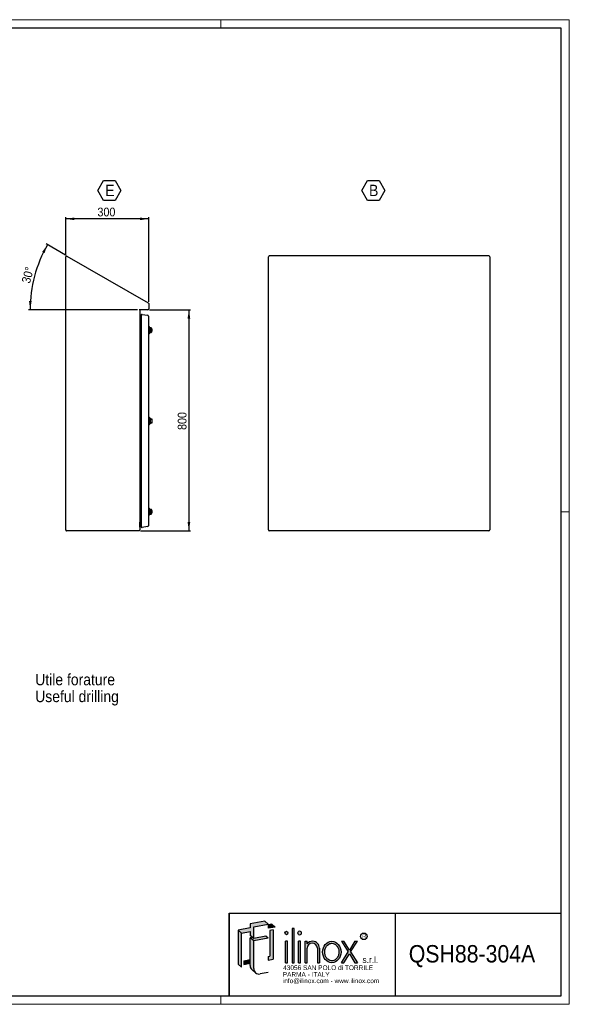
# Model space of a CAD drawing. Header units: millimetres. Extents: x 0 to 5046, y 0 to 3564.
# Tile 6 of 6: x 3059 to 5046, y 0 to 3564. Entities that reach past the tile are written whole.
import ezdxf
from ezdxf.enums import TextEntityAlignment as Align

# ---------------------------------------------------------------- set-up
doc = ezdxf.new("R2010")
doc.units = ezdxf.units.MM
doc.header["$LTSCALE"] = 6
doc.layers.add('SLD-0_1', color=7, linetype='Continuous')
doc.styles.add('SLDTEXTSTYLE0', font='arial.ttf', dxfattribs={"width": 0.9915611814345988})
doc.styles.add('SLDTEXTSTYLE1', font='txt')
doc.styles.add('SLDTEXTSTYLE2', font='txt', dxfattribs={"width": 0.913})
doc.styles.add('SLDTEXTSTYLE3', font='Gothic.ttf', dxfattribs={"width": 0.913})
doc.styles.add('SLDTEXTSTYLE4', font='txt', dxfattribs={"width": 0.913})
doc.dimstyles.new('SLDDIMSTYLE1', dxfattribs={"dimtxt": 31.75, "dimasz": 31.75, "dimexe": 0, "dimexo": 0.0625, "dimgap": 7.9375, "dimtad": 1, "dimrnd": 1e-09, "dimzin": 12, "dimdsep": 46, "dimtxsty": 'SLDTEXTSTYLE3', "dimsah": 1, "dimcen": 0.09, "dimadec": 0, "dimazin": 3, "dimtfac": 1, "dimtofl": 0, "dimtmove": 0, "dimatfit": 3, "dimfxl": 1, "dimfrac": 2, "dimtolj": 1, "dimtzin": 12, "dimarcsym": 0})
doc.dimstyles.new('SLDDIMSTYLE7', dxfattribs={"dimtxt": 31.75, "dimasz": 31.75, "dimexe": 0, "dimexo": 0.0625, "dimgap": 7.9375, "dimtad": 1, "dimdec": 4, "dimlfac": 6, "dimzin": 12, "dimdsep": 46, "dimtxsty": 'SLDTEXTSTYLE3', "dimsah": 1, "dimcen": 0.09, "dimazin": 3, "dimtfac": 1, "dimtofl": 0, "dimtmove": 0, "dimatfit": 3, "dimfxl": 1, "dimfrac": 2, "dimtolj": 1, "dimtzin": 12, "dimarcsym": 0})

# ---------------------------------------------------------------- blocks, each defined once
blk = doc.blocks.new('SW_NOTE_0')
at = {"layer": 'SLD-0_1', "color": 0, "insert": (0, 20.37656909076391), "char_height": 15.80721358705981, "attachment_point": 1, "style": 'SLDTEXTSTYLE0'}
blk.add_mtext('R', dxfattribs=at)
blk = doc.blocks.new('SW_NOTE_0_1')
at = {"layer": 'SLD-0_1', "color": 0, "insert": (0, 28.97015625), "char_height": 22.68000000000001, "attachment_point": 1, "style": 'SLDTEXTSTYLE1'}
blk.add_mtext('s.r.l.', dxfattribs=at)
blk = doc.blocks.new('SW_NOTE_0_2')
at = {"layer": 'SLD-0_1', "color": 0, "insert": (0, 21.72761718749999), "char_height": 17.01, "attachment_point": 1, "style": 'SLDTEXTSTYLE1'}
blk.add_mtext('info@ilinox.com - www.ilinox.com', dxfattribs=at)
blk = doc.blocks.new('SW_NOTE_0_3')
at = {"layer": 'SLD-0_1', "color": 0, "insert": (0, 21.72761718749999), "char_height": 17.01, "attachment_point": 1, "style": 'SLDTEXTSTYLE1'}
blk.add_mtext('PARMA - ITALY', dxfattribs=at)
blk = doc.blocks.new('SW_NOTE_0_4')
at = {"layer": 'SLD-0_1', "color": 0, "insert": (0, 21.72761718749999), "char_height": 17.01, "attachment_point": 1, "style": 'SLDTEXTSTYLE1'}
blk.add_mtext('43056 SAN POLO di TORRILE', dxfattribs=at)
blk = doc.blocks.new('*U1')
h = blk.add_hatch(color=256)
h.dxf.hatch_style = 1
edge = h.paths.add_edge_path()
edge.add_ellipse((237.4767340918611, 257.6725792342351), major_axis=(0, 6.658388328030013), ratio=0.8176290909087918, start_angle=0, end_angle=360)
edge = h.paths.add_edge_path()
edge.add_ellipse((284.8091659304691, 257.6725792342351), major_axis=(0, 7.398209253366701), ratio=0.8176290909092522, start_angle=0, end_angle=360)
h = blk.add_hatch(color=256)
h.dxf.hatch_style = 1
edge = h.paths.add_edge_path()
edge.add_ellipse((401.4326895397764, 188.7638388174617), major_axis=(0, 38.98860547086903), ratio=0.8532216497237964, start_angle=0, end_angle=360)
edge = h.paths.add_edge_path(flags=16)
edge.add_spline(control_points=[(404.3541627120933, 157.4644650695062), (407.4561195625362, 157.900790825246), (410.521534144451, 159.0387125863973), (416.21483313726, 162.6928264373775), (418.8365812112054, 165.215322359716), (423.1633869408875, 171.382094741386), (424.8615050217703, 175.0231877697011), (426.98145625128, 182.8704112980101), (427.4009187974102, 187.0708645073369), (426.8714306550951, 195.3373846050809), (425.9229925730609, 199.3977289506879), (422.8555836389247, 206.7182382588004), (420.7406002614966, 209.9730803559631), (415.7656158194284, 215.2198668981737), (412.9138500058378, 217.211673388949), (407.1700679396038, 219.6778075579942), (404.2997443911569, 220.2680442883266), (401.4326895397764, 220.2680442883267), (399.0992249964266, 220.2680442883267), (396.7645303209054, 219.8773227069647), (391.5331684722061, 218.0756698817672), (388.6765016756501, 216.3851219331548), (383.563955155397, 211.7566588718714), (381.3153811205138, 208.8171129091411), (377.8451762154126, 202.050256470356), (376.6279854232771, 198.22721449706), (375.4686856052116, 190.2776013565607), (375.5276276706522, 186.1560701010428), (376.9110036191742, 178.264014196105), (378.2341567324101, 174.4985284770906), (381.88395418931, 167.890806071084), (384.2057736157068, 165.0525987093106), (389.4240221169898, 160.6459491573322), (392.3133019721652, 159.0750321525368), (398.2653011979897, 157.2754949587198), (401.3307858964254, 157.039192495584), (404.3541627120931, 157.4644650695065)], knot_values=[0, 0, 0, 0, 0.3815706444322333, 0.3815706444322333, 0.763141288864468, 0.763141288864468, 1.144711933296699, 1.144711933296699, 1.526282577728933, 1.526282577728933, 1.907853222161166, 1.907853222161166, 2.289423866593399, 2.289423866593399, 2.670994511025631, 2.670994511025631, 3.022148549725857, 3.022148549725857, 3.022148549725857, 3.307948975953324, 3.307948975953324, 3.679853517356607, 3.679853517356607, 4.05175805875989, 4.05175805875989, 4.423662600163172, 4.423662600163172, 4.795567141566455, 4.795567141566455, 5.167471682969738, 5.167471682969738, 5.53937622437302, 5.53937622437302, 5.911280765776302, 5.911280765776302, 6.283185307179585, 6.283185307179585, 6.283185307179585, 6.283185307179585], degree=3, periodic=0)
at = {"layer": 'SLD-0_1'}
for points in [[(75.37432880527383, 257.5829669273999), (106.1260789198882, 263.0053301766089), (106.1260789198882, 248.9691050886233), (114.4198688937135, 242.0097889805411), (119.0289255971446, 238.1423312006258), (119.0289255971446, 280.2510064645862), (171.5562620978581, 289.5129931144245), (158.6534154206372, 300.3397670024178), (106.1260789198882, 291.0777803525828), (106.1260789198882, 276.1072240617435), (62.47148212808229, 268.4097408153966)], [(171.5562620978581, 274.5424368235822), (197.0165817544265, 279.0317781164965), (184.1137350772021, 289.8585520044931), (171.5562620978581, 287.6443307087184)], [(62.47148212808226, 144.8909600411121), (75.3743288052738, 134.0641861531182), (75.37432880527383, 257.5829669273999), (62.47148212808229, 268.4097408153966)], [(189.8807087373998, 162.5796935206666), (189.8807087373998, 268.9951665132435), (176.9778620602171, 266.8796810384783), (176.9778620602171, 173.4064674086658), (171.5562620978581, 172.6772038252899), (171.5562620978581, 159.575309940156)], [(257.4907868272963, 149.7752333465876), (264.7951131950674, 149.7752333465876), (264.7951131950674, 274.383581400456), (257.4907868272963, 274.383581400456)], [(119.0289255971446, 238.1423312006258), (114.4198688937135, 242.0097889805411), (106.1260789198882, 240.5473700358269), (119.0289255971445, 229.7205961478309), (171.5562620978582, 238.9825827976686), (163.2624721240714, 245.9418989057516)], [(233.8245709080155, 149.7752333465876), (241.1288972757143, 149.7752333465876), (241.1288972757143, 227.7524442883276), (233.8245709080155, 227.7524442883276)], [(281.157002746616, 149.7752333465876), (288.4613291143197, 149.7752333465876), (288.4613291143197, 227.7524442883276), (281.157002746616, 227.7524442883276)], [(460.6730392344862, 188.854948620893), (436.2476164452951, 149.7752333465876), (445.0736384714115, 149.7752333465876), (465.0860502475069, 181.7943046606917), (485.0984620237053, 149.7752333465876), (493.9244840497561, 149.7752333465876), (469.4990612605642, 188.8549486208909), (493.810593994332, 227.7524442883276), (484.9845719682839, 227.7524442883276), (465.0860502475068, 195.9155925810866), (445.187528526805, 227.7524442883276), (436.3615065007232, 227.7524442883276)], [(83.79606385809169, 144.1008191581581), (106.1260789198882, 148.0382032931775), (106.1260789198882, 161.1400971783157), (83.79606385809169, 157.2027130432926)]]:
    blk.add_hatch(color=256, dxfattribs=at).paths.add_polyline_path(points, flags=0)
h = blk.add_hatch(color=256, dxfattribs=at)
edge = h.paths.add_edge_path(flags=0)
edge.add_arc((138.6796407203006, 128.6965382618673), 19.65071512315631, 180, 229.9999999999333, ccw=False)
edge.add_line((119.0289255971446, 128.6965382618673), (119.0289255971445, 229.7205961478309))
edge.add_line((119.0289255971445, 229.7205961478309), (106.1260789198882, 240.5473700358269))
edge.add_line((106.1260789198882, 240.5473700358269), (106.1260789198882, 161.1400971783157))
edge.add_line((106.1260789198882, 161.1400971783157), (106.1260789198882, 148.0382032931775))
edge.add_line((106.1260789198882, 148.0382032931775), (106.1260789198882, 139.5233121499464))
edge.add_arc((125.7767940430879, 139.5233121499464), 19.65071512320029, 180, 230.000000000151)
edge.add_line((113.1455578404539, 124.4699910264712), (126.0484045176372, 113.6432171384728))
h = blk.add_hatch(color=256, dxfattribs=at)
edge = h.paths.add_edge_path(flags=0)
edge.add_arc((332.4753085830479, 203.7188716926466), 24.03482566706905, 356.7216528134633, 449.8209872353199)
edge.add_arc((332.4683422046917, 201.4891827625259), 26.26452547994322, 89.82098723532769, 140.7560060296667)
edge.add_line((312.1275450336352, 218.1047558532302), (312.1275450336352, 227.7524442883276))
edge.add_line((312.1275450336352, 227.7524442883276), (304.8232186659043, 227.7524442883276))
edge.add_line((304.8232186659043, 227.7524442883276), (304.8232186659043, 149.7752333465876))
edge.add_line((304.8232186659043, 149.7752333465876), (312.1275450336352, 149.7752333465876))
edge.add_line((312.1275450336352, 149.7752333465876), (312.1275450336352, 202.34445291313))
edge.add_arc((330.6470100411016, 201.923877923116), 18.52423999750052, 1.3009571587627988, 178.6990428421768, ccw=False)
edge.add_line((349.1664750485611, 202.3444529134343), (349.1664750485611, 149.7752333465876))
edge.add_line((349.1664750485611, 149.7752333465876), (356.4708012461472, 149.7752333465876))
edge.add_line((356.4708012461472, 149.7752333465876), (356.4708012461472, 202.3443984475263))
at = {"color": 7, "linetype": 'Continuous', "lineweight": 25}
for p, q in [((30.02087465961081, 29.51171311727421), (30.02087465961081, 329.5117131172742)), ((30.02087465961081, 329.5117131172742), (1230.020874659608, 329.5117131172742)), ((630.0208746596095, 329.5117131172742), (630.0208746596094, 29.51171311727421))]:
    blk.add_line(p, q, dxfattribs=at)
at = {"layer": 'SLD-0_1'}
for p, q in [((30.02087465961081, 329.5117131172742), (30.02087465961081, 29.51171311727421)), ((106.1260789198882, 263.0053301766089), (106.1260789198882, 248.9691050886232))]:
    blk.add_line(p, q, dxfattribs=at)
at = {"layer": 'SLD-0_1', "color": 7}
for p, q in [((158.6534154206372, 300.3397670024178), (106.1260789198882, 291.0777803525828)), ((106.1260789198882, 291.0777803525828), (106.1260789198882, 276.1072240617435)), ((119.0289255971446, 280.2510064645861), (171.5562620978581, 289.5129931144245)), ((171.5562620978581, 289.5129931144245), (158.6534154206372, 300.3397670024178)), ((184.1137350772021, 289.8585520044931), (171.5562620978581, 287.6443307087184)), ((171.5562620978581, 287.6443307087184), (171.5562620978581, 274.5424368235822)), ((197.0165817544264, 279.0317781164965), (184.1137350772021, 289.8585520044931)), ((106.1260789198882, 276.1072240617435), (62.47148212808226, 268.4097408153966)), ((75.3743288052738, 257.5829669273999), (62.47148212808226, 268.4097408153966)), ((62.47148212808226, 268.4097408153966), (62.47148212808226, 144.8909600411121)), ((75.3743288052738, 257.5829669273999), (106.1260789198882, 263.0053301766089)), ((75.3743288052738, 134.0641861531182), (75.3743288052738, 257.5829669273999)), ((119.0289255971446, 238.1423312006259), (119.0289255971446, 280.2510064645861)), ((197.0165817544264, 279.0317781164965), (171.5562620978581, 274.5424368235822)), ((189.8807087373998, 268.9951665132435), (176.9778620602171, 266.8796810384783)), ((176.9778620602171, 266.8796810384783), (176.9778620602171, 173.4064674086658)), ((189.8807087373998, 268.9951665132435), (189.8807087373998, 162.5796935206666)), ((264.7951131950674, 274.383581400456), (257.4907868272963, 274.383581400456)), ((257.4907868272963, 274.383581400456), (257.4907868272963, 149.7752333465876)), ((264.7951131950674, 149.7752333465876), (264.7951131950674, 274.383581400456)), ((119.0289255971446, 238.1423312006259), (106.1260789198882, 248.9691050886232)), ((114.4198688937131, 242.0097889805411), (106.1260789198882, 240.5473700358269)), ((119.0289255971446, 229.7205961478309), (106.1260789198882, 240.5473700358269)), ((106.1260789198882, 139.5233121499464), (106.1260789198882, 240.5473700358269)), ((163.2624721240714, 245.9418989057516), (119.0289255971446, 238.1423312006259)), ((171.5562620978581, 238.9825827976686), (119.0289255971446, 229.7205961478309)), ((119.0289255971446, 128.6965382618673), (119.0289255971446, 229.7205961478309)), ((171.5562620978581, 238.9825827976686), (163.2624721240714, 245.9418989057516)), ((241.1288972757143, 227.7524442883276), (233.8245709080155, 227.7524442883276)), ((233.8245709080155, 149.7752333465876), (233.8245709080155, 227.7524442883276)), ((241.1288972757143, 149.7752333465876), (241.1288972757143, 227.7524442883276)), ((288.4613291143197, 227.7524442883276), (281.157002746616, 227.7524442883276)), ((281.157002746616, 149.7752333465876), (281.157002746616, 227.7524442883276)), ((288.4613291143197, 149.7752333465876), (288.4613291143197, 227.7524442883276)), ((304.8232186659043, 227.7524442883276), (312.1275450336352, 227.7524442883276)), ((304.8232186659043, 149.7752333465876), (304.8232186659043, 227.7524442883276)), ((312.1275450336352, 218.1047558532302), (312.1275450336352, 227.7524442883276)), ((436.3615065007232, 227.7524442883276), (445.187528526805, 227.7524442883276)), ((436.3615065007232, 227.7524442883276), (460.6730392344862, 188.854948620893)), ((465.0860502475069, 195.9155925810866), (445.187528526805, 227.7524442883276)), ((484.9845719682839, 227.7524442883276), (465.0860502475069, 195.9155925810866)), ((469.4990612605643, 188.8549486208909), (493.810593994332, 227.7524442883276)), ((484.9845719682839, 227.7524442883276), (493.810593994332, 227.7524442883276)), ((312.1275450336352, 149.7752333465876), (312.1275450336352, 202.34445291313)), ((349.1664750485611, 202.3444529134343), (349.1664750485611, 149.7752333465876)), ((356.4708012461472, 202.3443984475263), (356.4708012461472, 149.7752333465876)), ((436.2476164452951, 149.7752333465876), (460.6730392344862, 188.854948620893)), ((445.0736384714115, 149.7752333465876), (465.0860502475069, 181.7943046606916)), ((465.0860502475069, 181.7943046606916), (485.0984620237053, 149.7752333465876)), ((469.4990612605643, 188.8549486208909), (493.9244840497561, 149.7752333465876)), ((62.47148212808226, 144.8909600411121), (75.3743288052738, 134.0641861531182)), ((83.79606385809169, 157.2027130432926), (106.1260789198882, 161.1400971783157)), ((83.79606385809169, 157.2027130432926), (83.79606385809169, 144.1008191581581)), ((83.79606385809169, 144.1008191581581), (106.1260789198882, 148.0382032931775)), ((171.5562620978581, 172.6772038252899), (176.9778620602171, 173.4064674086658)), ((171.5562620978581, 172.6772038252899), (171.5562620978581, 159.575309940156)), ((171.5562620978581, 159.575309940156), (189.8807087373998, 162.5796935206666)), ((233.8245709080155, 149.7752333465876), (241.1288972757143, 149.7752333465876)), ((257.4907868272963, 149.7752333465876), (264.7951131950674, 149.7752333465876)), ((281.157002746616, 149.7752333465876), (288.4613291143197, 149.7752333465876)), ((304.8232186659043, 149.7752333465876), (312.1275450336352, 149.7752333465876)), ((349.1664750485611, 149.7752333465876), (356.4708012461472, 149.7752333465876)), ((436.2476164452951, 149.7752333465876), (445.0736384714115, 149.7752333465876)), ((485.0984620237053, 149.7752333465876), (493.9244840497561, 149.7752333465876)), ((113.1455578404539, 124.4699910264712), (126.0484045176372, 113.6432171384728)), ((171.5562620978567, 114.5397145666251), (142.0919515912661, 109.3443616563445))]:
    blk.add_line(p, q, dxfattribs=at)
blk.add_circle((517.0556700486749, 245.5538711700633), 11.92040316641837, dxfattribs=at)
for centre, radius, start, end in [((332.4683422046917, 201.4891827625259), 26.26452547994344, 89.82098723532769, 140.7560060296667), ((330.6470100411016, 201.923877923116), 18.52423999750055, 1.30095715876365, 178.6990428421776), ((332.4753085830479, 203.7188716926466), 24.0348256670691, 356.7216528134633, 89.8209872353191), ((125.7767940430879, 139.5233121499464), 19.65071512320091, 180, 230.000000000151), ((138.6796407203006, 128.6965382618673), 19.65071512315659, 180, 279.9999999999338)]:
    blk.add_arc(centre, radius, start, end, dxfattribs=at)
for centre, major_axis, ratio in [((237.4767340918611, 257.6725792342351), (0, 6.658388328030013), 0.8176290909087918), ((284.8091659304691, 257.6725792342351), (0, 7.398209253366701), 0.8176290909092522), ((401.4326895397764, 188.7638388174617), (0, 38.98860547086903), 0.8532216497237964)]:
    blk.add_ellipse(centre, major_axis=major_axis, ratio=ratio, dxfattribs=at)
blk.add_open_spline([(404.3541627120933, 157.4644650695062), (407.4561195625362, 157.900790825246), (410.521534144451, 159.0387125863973), (416.21483313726, 162.6928264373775), (418.8365812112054, 165.215322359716), (423.1633869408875, 171.382094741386), (424.8615050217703, 175.0231877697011), (426.98145625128, 182.8704112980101), (427.4009187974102, 187.0708645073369), (426.8714306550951, 195.3373846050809), (425.9229925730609, 199.3977289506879), (422.8555836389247, 206.7182382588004), (420.7406002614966, 209.9730803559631), (415.7656158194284, 215.2198668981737), (412.9138500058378, 217.211673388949), (407.1700679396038, 219.6778075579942), (404.2997443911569, 220.2680442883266), (401.4326895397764, 220.2680442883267), (399.0992249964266, 220.2680442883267), (396.7645303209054, 219.8773227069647), (391.5331684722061, 218.0756698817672), (388.6765016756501, 216.3851219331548), (383.563955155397, 211.7566588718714), (381.3153811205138, 208.8171129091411), (377.8451762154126, 202.050256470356), (376.6279854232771, 198.22721449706), (375.4686856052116, 190.2776013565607), (375.5276276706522, 186.1560701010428), (376.9110036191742, 178.264014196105), (378.2341567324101, 174.4985284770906), (381.88395418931, 167.890806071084), (384.2057736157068, 165.0525987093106), (389.4240221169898, 160.6459491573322), (392.3133019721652, 159.0750321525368), (398.2653011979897, 157.2754949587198), (401.3307858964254, 157.039192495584), (404.3541627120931, 157.4644650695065)], degree=3, knots=[0, 0, 0, 0, 0.3815706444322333, 0.3815706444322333, 0.763141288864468, 0.763141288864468, 1.144711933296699, 1.144711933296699, 1.526282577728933, 1.526282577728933, 1.907853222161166, 1.907853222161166, 2.289423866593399, 2.289423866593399, 2.670994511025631, 2.670994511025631, 3.022148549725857, 3.022148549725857, 3.022148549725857, 3.307948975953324, 3.307948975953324, 3.679853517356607, 3.679853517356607, 4.05175805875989, 4.05175805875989, 4.423662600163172, 4.423662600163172, 4.795567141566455, 4.795567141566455, 5.167471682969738, 5.167471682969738, 5.53937622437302, 5.53937622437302, 5.911280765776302, 5.911280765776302, 6.283185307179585, 6.283185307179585, 6.283185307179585, 6.283185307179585], dxfattribs=at)
for name, p in [('SW_NOTE_0', (510.6716289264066, 233.018425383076)), ('SW_NOTE_0_1', (512.0658562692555, 143.0502785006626)), ('SW_NOTE_0_4', (225.4597781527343, 118.7671283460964)), ('SW_NOTE_0_3', (223.9288781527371, 94.25827284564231)), ('SW_NOTE_0_2', (224.1840281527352, 71.36567761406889))]:
    blk.add_blockref(name, p, dxfattribs=at)
at = {"layer": 'SLD-0_1', "color": 7, "style": 'SLDTEXTSTYLE2', "width": 0.913}
blk.add_attdef('AUTOATTR0', text='', height=63.00000000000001, dxfattribs=at).set_placement((679.6474125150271, 132.0097137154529), align=Align.BOTTOM_LEFT)
blk = doc.blocks.new('SW_NOTE_0_5')
at = {"layer": 'SLD-0_1', "color": 0, "char_height": 41.275, "attachment_point": 1}
for s, insert, style in [('Utile forature', (0, 52.72236328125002), 'SLDTEXTSTYLE3'), ('Useful drilling', (0, -8.310973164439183), 'SLDTEXTSTYLE4')]:
    blk.add_mtext(s, dxfattribs=dict(at, insert=insert, style=style))
blk = doc.blocks.new('SW_NOTE_0_7')
at = {"layer": 'SLD-0_1', "color": 0}
for p, q in [((-25.88799788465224, 31.66217787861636), (-5.05206620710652, 67.75107016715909)), ((-5.05206620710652, 67.75107016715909), (36.61979714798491, 67.75107016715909)), ((36.61979714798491, 67.75107016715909), (57.45572882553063, 31.66217787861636)), ((-5.05206620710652, -4.426714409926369), (-25.88799788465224, 31.66217787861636)), ((57.45572882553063, 31.66217787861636), (36.61979714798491, -4.426714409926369)), ((36.61979714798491, -4.426714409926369), (-5.05206620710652, -4.426714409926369))]:
    blk.add_line(p, q, dxfattribs=at)
at = {"layer": 'SLD-0_1', "color": 0, "insert": (0, 52.72236328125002), "char_height": 41.275, "attachment_point": 1, "style": 'SLDTEXTSTYLE3'}
blk.add_mtext('B', dxfattribs=at)
blk = doc.blocks.new('SW_NOTE_0_8')
at = {"layer": 'SLD-0_1', "color": 0}
for p, q in [((-26.91987302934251, 31.66217787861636), (-6.083941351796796, 67.75107016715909)), ((-6.083941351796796, 67.75107016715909), (35.58792200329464, 67.75107016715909)), ((35.58792200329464, 67.75107016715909), (56.42385368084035, 31.66217787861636)), ((-6.083941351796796, -4.426714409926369), (-26.91987302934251, 31.66217787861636)), ((56.42385368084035, 31.66217787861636), (35.58792200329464, -4.426714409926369)), ((35.58792200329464, -4.426714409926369), (-6.083941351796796, -4.426714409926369))]:
    blk.add_line(p, q, dxfattribs=at)
at = {"layer": 'SLD-0_1', "color": 0, "insert": (0, 52.72236328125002), "char_height": 41.275, "attachment_point": 1, "style": 'SLDTEXTSTYLE3'}
blk.add_mtext('E', dxfattribs=at)
blk = doc.blocks.new('_D_16')
at = {"layer": 'SLD-0_1'}
for p, q in [((3528.262667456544, 2513.658174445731), (3676.737483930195, 2513.658174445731)), ((3670.737483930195, 2513.658174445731), (3670.737483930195, 1713.658174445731)), ((3496.262667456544, 1713.658174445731), (3676.737483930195, 1713.658174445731))]:
    blk.add_line(p, q, dxfattribs=at)
for points in [[(3670.737483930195, 2513.658174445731), (3665.85286854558, 2481.908174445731), (3675.62209931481, 2481.908174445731)], [(3670.737483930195, 1713.658174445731), (3675.62209931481, 1745.408174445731), (3665.85286854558, 1745.408174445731)]]:
    blk.add_solid(points, dxfattribs=at)
at = {"layer": 'SLD-0_1', "insert": (3630.181820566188, 2078.468589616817), "char_height": 31.75, "attachment_point": 1, "rotation": 90.00000000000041, "style": 'SLDTEXTSTYLE3'}
blk.add_mtext('800', dxfattribs=at)
blk = doc.blocks.new('_D_17')
at = {"layer": 'SLD-0_1'}
for p, q in [((3225.262667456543, 2711.46710277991), (3225.262667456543, 2848.663255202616)), ((3525.262667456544, 2842.663255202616), (3225.262667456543, 2842.663255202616)), ((3525.262667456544, 2541.726123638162), (3525.262667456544, 2848.663255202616))]:
    blk.add_line(p, q, dxfattribs=at)
for points in [[(3225.262667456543, 2842.663255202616), (3257.012667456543, 2837.778639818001), (3257.012667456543, 2847.547870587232)], [(3525.262667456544, 2842.663255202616), (3493.512667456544, 2847.547870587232), (3493.512667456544, 2837.778639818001)]]:
    blk.add_solid(points, dxfattribs=at)
at = {"layer": 'SLD-0_1', "insert": (3340.07308262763, 2883.218918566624), "char_height": 31.75, "attachment_point": 1, "style": 'SLDTEXTSTYLE3'}
blk.add_mtext('300', dxfattribs=at)
blk = doc.blocks.new('_D_18')
at = {"layer": 'SLD-0_1'}
for p, q in [((3224.566515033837, 2711.065178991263), (3154.160185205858, 2751.7142924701)), ((3485.194451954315, 2513.658174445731), (3090.373240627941, 2513.658174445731))]:
    blk.add_line(p, q, dxfattribs=at)
blk.add_arc((3566.485476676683, 2513.658174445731), 470.1122360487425, 150.0000000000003, 180, dxfattribs=at)
for points in [[(3159.356337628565, 2748.7142924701), (3140.107157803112, 2722.99676841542), (3148.727416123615, 2718.400137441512)], [(3096.373240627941, 2513.658174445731), (3102.325402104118, 2545.225463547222), (3092.561723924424, 2545.554793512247)]]:
    blk.add_solid(points, dxfattribs=at)
at = {"layer": 'SLD-0_1', "insert": (3064.955006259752, 2614.990228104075), "char_height": 31.75, "attachment_point": 1, "rotation": 75.00000000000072, "style": 'SLDTEXTSTYLE3'}
blk.add_mtext('30°', dxfattribs=at)

msp = doc.modelspace()

# ---------------------------------------------------------------- linework, layer by layer
at = {"color": 7, "linetype": 'Continuous', "lineweight": 18}
for p, q in [((5046.020874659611, 3563.511713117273), (0.020874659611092, 3563.511713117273)), ((3786.02087465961, 3533.511713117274), (3786.02087465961, 3563.511713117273)), ((5046.020874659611, -0.4882868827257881), (5046.020874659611, 3563.511713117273)), ((5046.020874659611, 1781.511713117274), (5016.020874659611, 1781.511713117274)), ((5016.020874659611, 29.51171311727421), (30.02087465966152, 29.51171311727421)), ((3786.02087465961, 29.51171311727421), (3786.02087465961, -0.488286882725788)), ((5016.020874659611, 29.51171311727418), (3816.020874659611, 29.51171311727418)), ((0.0208746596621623, -0.4882868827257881), (5046.020874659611, -0.4882868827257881))]:
    msp.add_line(p, q, dxfattribs=at)
at = {"color": 7, "linetype": 'Continuous', "lineweight": 25}
for p, q in [((30.0208746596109, 3533.511713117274), (5016.020874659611, 3533.511713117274)), ((5016.020874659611, 3533.511713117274), (5016.020874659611, 29.51171311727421)), ((3225.262667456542, 1716.658174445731), (3225.262667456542, 2705.46710277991)), ((3229.762667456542, 2708.065178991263), (3523.762667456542, 2538.324199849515)), ((3958.434223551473, 1716.658174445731), (3958.434223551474, 2705.46710277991)), ((4755.434223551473, 2708.46710277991), (3961.434223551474, 2708.46710277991)), ((4758.434223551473, 2705.46710277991), (4758.434223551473, 1716.658174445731)), ((3525.262667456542, 2535.726123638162), (3525.262667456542, 2516.658174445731)), ((3522.262667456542, 2513.658174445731), (3491.194451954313, 2513.658174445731)), ((3493.262667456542, 2512.158174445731), (3493.262667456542, 1716.658174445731)), ((3493.31610006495, 2495.700298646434), (3493.262667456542, 2477.937443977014)), ((3493.31610006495, 2495.700298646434), (3493.31610006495, 1961.158174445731)), ((3498.321904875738, 2493.42454102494), (3493.31610006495, 2495.700298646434)), ((3501.842849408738, 2496.879188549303), (3521.574440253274, 2493.399976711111)), ((3493.262667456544, 2485.123489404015), (3493.284264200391, 2485.1169516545)), ((3498.321904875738, 2493.924765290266), (3498.321904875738, 1728.391583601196)), ((3524.053495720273, 2490.445553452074), (3524.053495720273, 1731.870795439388)), ((3525.553495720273, 2453.663174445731), (3524.053495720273, 2453.663174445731)), ((3524.053495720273, 2425.663174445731), (3525.553495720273, 2425.663174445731)), ((3528.053495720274, 2451.163174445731), (3525.553495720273, 2453.66317444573)), ((3525.553495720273, 2453.66317444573), (3525.553495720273, 2425.663174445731)), ((3525.553495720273, 2425.663174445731), (3528.053495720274, 2428.163174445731)), ((3528.053495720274, 2428.163174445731), (3528.053495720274, 2451.163174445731)), ((3528.753495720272, 2449.41317344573), (3528.753495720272, 2429.913175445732)), ((3533.853495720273, 2448.163174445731), (3530.919559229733, 2448.163174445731)), ((3530.919559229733, 2431.163174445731), (3533.853495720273, 2431.163174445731)), ((3533.853495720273, 2445.140400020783), (3531.253495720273, 2445.140400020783)), ((3531.253495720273, 2445.140400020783), (3531.253495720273, 2434.185948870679)), ((3531.253495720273, 2434.185948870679), (3533.853495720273, 2434.185948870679)), ((3536.853495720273, 2439.663174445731), (3536.853495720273, 2445.163174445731)), ((3536.853495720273, 2434.16317444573), (3536.853495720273, 2439.663174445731)), ((3525.587062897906, 2121.208174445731), (3524.053495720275, 2121.208174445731)), ((3524.053495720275, 2115.790750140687), (3525.587062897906, 2115.790750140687)), ((3525.587062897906, 2106.625598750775), (3524.053495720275, 2106.625598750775)), ((3527.087062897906, 2125.208174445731), (3525.587062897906, 2125.208174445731)), ((3525.587062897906, 2125.208174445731), (3525.587062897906, 2111.208174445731)), ((3525.587062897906, 2111.208174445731), (3525.587062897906, 2097.208174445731)), ((3529.587062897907, 2122.708174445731), (3527.087062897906, 2125.208174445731)), ((3527.087062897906, 2125.208174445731), (3527.087062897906, 2097.208174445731)), ((3529.587062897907, 2111.208174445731), (3529.587062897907, 2122.708174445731)), ((3529.587062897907, 2099.708174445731), (3529.587062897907, 2111.208174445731)), ((3530.287062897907, 2120.95817344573), (3530.287062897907, 2101.458175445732)), ((3532.787062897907, 2119.708174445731), (3532.453126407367, 2119.708174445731)), ((3532.787062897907, 2119.708174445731), (3532.787062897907, 2117.708174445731)), ((3532.787062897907, 2117.708174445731), (3535.387062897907, 2117.708174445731)), ((3532.787062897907, 2104.708174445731), (3532.787062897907, 2102.708174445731)), ((3535.387062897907, 2104.708174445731), (3532.787062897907, 2104.708174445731)), ((3538.387062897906, 2105.708175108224), (3538.387062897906, 2116.708174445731)), ((3524.053495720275, 2101.208174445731), (3525.587062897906, 2101.208174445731)), ((3525.587062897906, 2097.208174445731), (3527.087062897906, 2097.208174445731)), ((3527.087062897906, 2097.208174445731), (3529.587062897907, 2099.708174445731)), ((3532.453126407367, 2102.708174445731), (3532.787062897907, 2102.708174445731)), ((3493.31610006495, 1961.158174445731), (3493.31610006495, 1726.616050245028)), ((3525.553495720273, 1796.653174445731), (3524.053495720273, 1796.653174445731)), ((3528.053495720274, 1794.153174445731), (3525.553495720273, 1796.653174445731)), ((3525.553495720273, 1796.653174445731), (3525.553495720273, 1768.653174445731)), ((3528.053495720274, 1771.153174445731), (3528.053495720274, 1794.153174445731)), ((3528.753495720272, 1792.40317344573), (3528.753495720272, 1772.903175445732)), ((3533.853495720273, 1791.153174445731), (3530.919559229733, 1791.153174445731)), ((3533.853495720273, 1788.130400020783), (3531.253495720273, 1788.130400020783)), ((3531.253495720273, 1788.130400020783), (3531.253495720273, 1777.175948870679)), ((3536.853495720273, 1777.153174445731), (3536.853495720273, 1788.153174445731)), ((3524.053495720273, 1768.653174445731), (3525.553495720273, 1768.653174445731)), ((3525.553495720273, 1768.653174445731), (3528.053495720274, 1771.153174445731)), ((3530.919559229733, 1774.153174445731), (3533.853495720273, 1774.153174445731)), ((3531.253495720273, 1777.175948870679), (3533.853495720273, 1777.175948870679)), ((3485.700966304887, 1713.658174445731), (3228.262667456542, 1713.658174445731)), ((3490.262667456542, 1713.658174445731), (3485.700966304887, 1713.658174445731)), ((3493.31610006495, 1726.616050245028), (3493.262667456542, 1744.378904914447)), ((3493.262667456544, 1737.192859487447), (3493.284264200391, 1737.199397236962)), ((3498.321904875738, 1728.891807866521), (3493.31610006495, 1726.616050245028)), ((3521.574440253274, 1728.916372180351), (3501.842849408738, 1725.437160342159)), ((4755.434223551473, 1713.658174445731), (3961.434223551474, 1713.658174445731)), ((5016.020874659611, 29.51171311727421), (30.02087465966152, 29.51171311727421)), ((5016.020874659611, 29.51171311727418), (3816.020874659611, 29.51171311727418))]:
    msp.add_line(p, q, dxfattribs=at)
for centre, radius, start, end in [((3228.262667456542, 2705.46710277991), 3.00000000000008, 59.99999999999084, 180), ((3961.434223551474, 2705.46710277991), 3, 90, 180), ((4755.434223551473, 2705.46710277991), 3, 0, 90), ((3522.262667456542, 2535.726123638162), 3.000000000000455, 0, 59.99999999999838), ((3494.762667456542, 2512.158174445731), 1.500000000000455, 90, 180), ((3501.321904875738, 2493.924765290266), 3.000000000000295, 80.00000000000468, 180), ((3522.262667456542, 2516.658174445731), 3.000000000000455, 270.0000000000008, 0), ((3521.053495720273, 2490.445553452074), 3.000000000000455, 0, 79.99999999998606), ((3527.503495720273, 2448.913174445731), 1.25000000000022, 0, 63.89611886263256), ((3527.503495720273, 2430.413174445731), 1.25000000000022, 296.1038811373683, 0), ((3528.754495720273, 2448.913174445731), 0.5000000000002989, 30.00000000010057, 90.11459163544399), ((3528.754495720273, 2430.413174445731), 0.5000000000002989, 269.8854083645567, 329.9999999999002), ((3530.919559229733, 2450.163174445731), 2, 210.0000000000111, 270.0000000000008), ((3530.919559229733, 2429.163174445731), 2, 90, 149.9999999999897), ((3533.853495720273, 2445.163174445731), 3.000000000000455, 0, 90), ((3533.853495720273, 2434.16317444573), 3.000000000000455, 270.0000000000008, 0), ((3529.037062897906, 2120.458174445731), 1.250000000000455, 0, 63.89611886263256), ((3530.288062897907, 2120.458174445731), 0.4999999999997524, 30.00000000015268, 90.11459163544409), ((3532.453126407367, 2121.708174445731), 2, 210.0000000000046, 270.0000000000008), ((3535.387062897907, 2116.708174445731), 2.999999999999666, 0, 19.49920840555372), ((3535.387062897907, 2105.70817444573), 3.000000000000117, 340.530953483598, 0), ((3529.037062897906, 2101.958174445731), 1.250000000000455, 296.1038811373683, 0), ((3530.288062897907, 2101.958174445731), 0.5000000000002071, 269.8854083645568, 329.9999999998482), ((3532.453126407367, 2100.708174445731), 2, 90, 149.9999999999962), ((3527.503495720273, 1791.903174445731), 1.25000000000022, 0, 63.89611886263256), ((3528.754495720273, 1791.903174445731), 0.5000000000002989, 30.00000000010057, 90.11459163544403), ((3530.919559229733, 1793.153174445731), 1.999999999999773, 210.0000000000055, 270.0000000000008), ((3533.853495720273, 1788.153174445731), 3.000000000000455, 0, 90), ((3527.503495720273, 1773.403174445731), 1.25000000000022, 296.1038811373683, 0), ((3528.754495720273, 1773.403174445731), 0.5000000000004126, 269.8854083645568, 329.9999999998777), ((3530.919559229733, 1772.153174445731), 2.000000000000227, 90, 149.9999999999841), ((3533.853495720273, 1777.153174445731), 3.000000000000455, 270.0000000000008, 0), ((3228.262667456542, 1716.658174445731), 3, 180, 270.0000000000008), ((3490.262667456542, 1716.658174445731), 2.999999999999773, 270.0000000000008, 0), ((3501.321904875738, 1728.391583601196), 3.000000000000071, 180, 279.9999999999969), ((3521.053495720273, 1731.870795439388), 3.000000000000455, 280.000000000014, 0), ((3961.434223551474, 1716.658174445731), 3.000000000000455, 180, 270.0000000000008), ((4755.434223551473, 1716.658174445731), 3, 270.0000000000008, 0)]:
    msp.add_arc(centre, radius, start, end, dxfattribs=at)
for points, knots in [([(3533.853495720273, 2445.140400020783), (3534.021152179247, 2445.127433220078), (3534.407344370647, 2445.097564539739), (3534.985992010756, 2444.827580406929), (3535.627501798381, 2444.270037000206), (3536.291009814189, 2443.146265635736), (3536.627425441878, 2441.517002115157), (3536.704444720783, 2439.750756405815), (3536.642666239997, 2438.119037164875), (3536.424425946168, 2436.753454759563), (3535.990818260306, 2435.618956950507), (3535.431099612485, 2434.838220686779), (3534.719567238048, 2434.334615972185), (3534.175415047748, 2434.191047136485), (3533.885713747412, 2434.186459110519), (3533.853495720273, 2434.185948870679)], [0, 0, 0, 0, 0.0369264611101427, 0.0850591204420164, 0.1377155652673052, 0.2227588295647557, 0.3675852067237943, 0.4999338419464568, 0.6129937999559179, 0.7277864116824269, 0.8034010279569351, 0.8794997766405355, 0.9360221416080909, 0.992884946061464, 1, 1, 1, 1]), ([(3538.215399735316, 2117.708174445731), (3538.215429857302, 2117.708174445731), (3538.24346292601, 2117.70817444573), (3538.162771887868, 2117.708174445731), (3537.960276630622, 2117.708174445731), (3537.523874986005, 2117.708174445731), (3536.964765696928, 2117.708174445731), (3536.253110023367, 2117.708174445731), (3535.708982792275, 2117.708174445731), (3535.419280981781, 2117.708174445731), (3535.387062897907, 2117.708174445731)], [0, 0, 0, 0, 0.0002431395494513, 0.2262781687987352, 0.4557772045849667, 0.6069496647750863, 0.7590900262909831, 0.8720923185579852, 0.985775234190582, 1, 1, 1, 1]), ([(3535.387062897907, 2104.708174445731), (3535.554716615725, 2104.708174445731), (3535.940902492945, 2104.708174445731), (3536.519610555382, 2104.708174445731), (3537.160802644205, 2104.708174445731), (3537.826787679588, 2104.708174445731), (3538.146962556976, 2104.708174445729), (3538.242680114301, 2104.708174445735), (3538.215487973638, 2104.708174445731), (3538.215486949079, 2104.708174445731)], [0, 0, 0, 0, 0.0738619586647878, 0.1701390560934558, 0.2754648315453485, 0.4455721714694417, 0.7352603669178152, 0.9999900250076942, 1, 1, 1, 1]), ([(3533.853495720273, 1788.130400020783), (3534.021152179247, 1788.117433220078), (3534.407344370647, 1788.087564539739), (3534.985992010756, 1787.817580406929), (3535.627501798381, 1787.260037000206), (3536.291009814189, 1786.136265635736), (3536.627425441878, 1784.507002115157), (3536.704444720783, 1782.740756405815), (3536.642666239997, 1781.109037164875), (3536.424425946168, 1779.743454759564), (3535.990818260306, 1778.608956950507), (3535.431099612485, 1777.828220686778), (3534.719567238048, 1777.324615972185), (3534.175415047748, 1777.181047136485), (3533.885713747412, 1777.176459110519), (3533.853495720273, 1777.175948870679)], [0, 0, 0, 0, 0.0369264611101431, 0.0850591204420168, 0.1377155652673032, 0.2227588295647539, 0.3675852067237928, 0.4999338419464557, 0.612993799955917, 0.7277864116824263, 0.8034010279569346, 0.8794997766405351, 0.9360221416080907, 0.9928849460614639, 1, 1, 1, 1])]:
    msp.add_open_spline(points, degree=3, knots=knots, dxfattribs=at)

# ---------------------------------------------------------------- block references
at = {"layer": 'SLD-0_1'}
for name, p in [('SW_NOTE_0_8', (3368.310889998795, 2913.323663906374)), ('SW_NOTE_0_7', (4322.045749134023, 2913.323663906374)), ('SW_NOTE_0_5', (3115.013027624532, 1142.859013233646))]:
    msp.add_blockref(name, p, dxfattribs=at)
msp.add_blockref('*U1', (3786, 0), dxfattribs=at).add_auto_attribs({'AUTOATTR0': 'QSH88-304A'})

# ---------------------------------------------------------------- dimensions: what is measured, and where the dimension line sits
dim = msp.add_linear_dim(base=(3225.262667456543, 2842.663255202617), p1=(3525.262667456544, 2535.726123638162), p2=(3225.262667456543, 2705.46710277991), dimstyle='SLDDIMSTYLE1', dxfattribs=at)
dim.commit()
dim.dimension.update_dxf_attribs({"geometry": '_D_17', "text_midpoint": (3375.262667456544, 2842.663255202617), "dimtype": 160})
dim = msp.add_angular_dim_2l(base=(3112.3919266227, 2635.332174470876), line1=((3229.762667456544, 2708.065178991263), (3523.762667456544, 2538.324199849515)), line2=((3522.262667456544, 2513.658174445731), (3491.194451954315, 2513.658174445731)), dimstyle='SLDDIMSTYLE7', dxfattribs=at)
dim.commit()
dim.dimension.update_dxf_attribs({"geometry": '_D_18', "text_midpoint": (3112.391926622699, 2635.332174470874), "dimtype": 162})
dim = msp.add_linear_dim(base=(3670.737483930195, 1713.658174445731), p1=(3522.262667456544, 2513.658174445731), p2=(3490.262667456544, 1713.658174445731), angle=90.0000000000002, dimstyle='SLDDIMSTYLE1', dxfattribs=at)
dim.commit()
dim.dimension.update_dxf_attribs({"geometry": '_D_16', "text_midpoint": (3670.737483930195, 2113.658174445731), "dimtype": 160})

doc.saveas('drawing.dxf')
